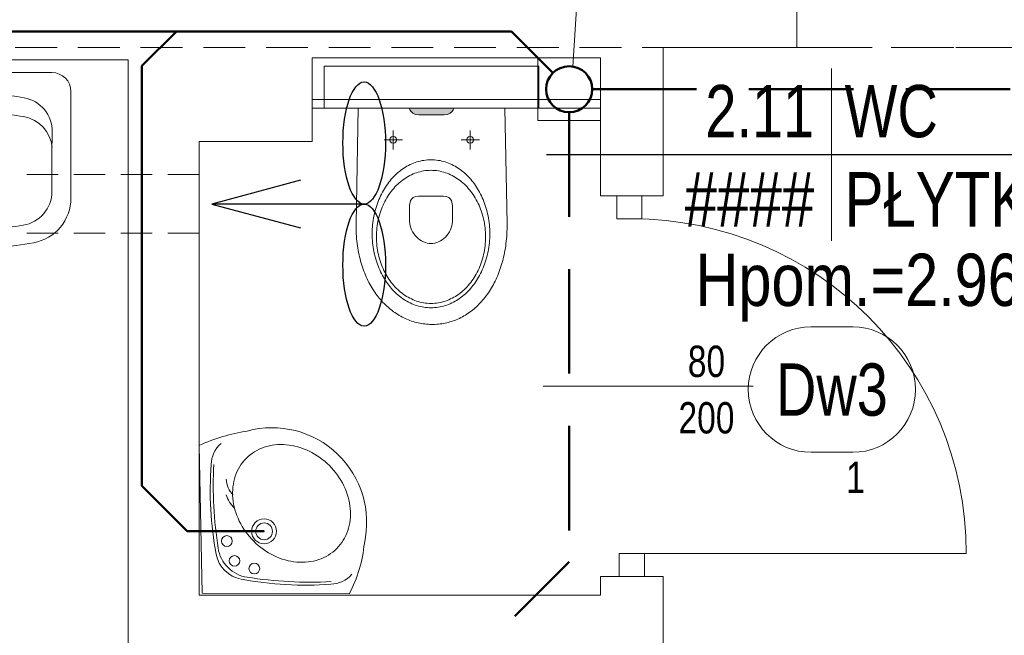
# Model space of a CAD drawing. Header units: millimetres. Extents: x -96593 to 66336, y -23969 to 7139.
# Tile 201 of 256: x -74652 to -74417, y -10397 to -10250. Entities that reach past the tile are written whole.
import ezdxf
from ezdxf.enums import TextEntityAlignment as Align

# ---------------------------------------------------------------- set-up
doc = ezdxf.new("R2010")
doc.units = ezdxf.units.MM
doc.linetypes.add('DASHED', pattern=[0.75, 0.5, -0.25])
for name, color, linetype, lineweight in [('BA_drz', 7, 'Continuous', 18), ('BA_KS_ist.', 34, 'Continuous', 50), ('BA_met', 7, 'Continuous', 18), ('BA_sym', 7, 'Continuous', 18), ('BA_txc', 1, 'Continuous', 18), ('BA_txs', 2, 'Continuous', 18), ('MM_KS_OPISY', 7, 'Continuous', 9), ('mm_went_opis', 7, 'Continuous', 15), ('PG_PODCIĄGI', 1, 'DASHED', 18), ('PG_WIDOKOWE_CIENKIE', 1, 'Continuous', 18), ('PG_WYPOSAŻENIE', 1, 'Continuous', 18), ('PG_ŚCIANY_DZIAŁOWE', 3, 'Continuous', 18)]:
    doc.layers.add(name, color=color, linetype=linetype, lineweight=lineweight)
doc.layers.add('BA_pom', color=6, linetype='Continuous', lineweight=18, plot=False)
doc.styles.add('BIKTS', font='bikromsw.shx', dxfattribs={"width": 0.85})
doc.styles.add('ROMANS', font='bikromsw.shx', dxfattribs={"width": 0.8})

# ---------------------------------------------------------------- blocks, each defined once
blk = doc.blocks.new('dr1h901')
at = {"color": 0}
blk.add_line((-0.5, 0), (-0.5, 1), dxfattribs=at)
blk.add_line((0, 0.3622), (0, -0.2655))
blk.add_arc((-0.5, 0), 1, 0, 90, dxfattribs=at)
blk = doc.blocks.new('bikmet')
blk.add_line((0, 1.65), (0, -1.65))
at = {"style": 'ROMANS', "width": 0.8}
blk.add_attdef('NRPOM', text='', height=1, dxfattribs=at).set_placement((-0.333, 0.333), align=Align.RIGHT)
blk.add_attdef('NWAPOM', (0.25, 0.333), '', height=1, dxfattribs=at)
blk.add_attdef('PODLOGA', text='', height=1.042, dxfattribs=at).set_placement((0.25, -0.333), align=Align.TOP_LEFT)
blk = doc.blocks.new('jamb')
blk.add_lwpolyline([(-0.5, -0.5), (-0.5, 0.5), (0.5, 0.5), (0.5, -0.5)], close=True)
blk = doc.blocks.new('symdrz')
blk.add_lwpolyline([(-10, -30, -1), (-10, 30), (10, 30, -1), (10, -30)], format="xyb", close=True)
at = {"style": 'BIKTS', "width": 0.8}
blk.add_attdef('SZERDRZ', text='', height=25, dxfattribs=at).set_placement((77.15, 8.8), align=Align.CENTER)
blk.add_attdef('SYMDRZ', text='', height=25, dxfattribs=at).set_placement((0, 0), align=Align.MIDDLE)
blk.add_attdef('WYSDRZ', text='', height=25, dxfattribs=at).set_placement((77.15, -9.49), align=Align.TOP_CENTER)
blk = doc.blocks.new('A$Cf7835451')
at = {"layer": 'PG_WIDOKOWE_CIENKIE', "lineweight": 18}
for p, q in [((29.97, 50.9), (4.55, 50.9)), ((0, 4.55), (0, 46.36)), ((13.56, 46.28), (18.9, 46.36)), ((17.27, 46.25), (17.27, 46.33)), ((18.09, 46.3), (28.43, 46.46)), ((19.09, 46.31), (19.09, 46.36)), ((24.43, 46.36), (21.8, 46.36)), ((21.8, 46.36), (21.8, 46.36)), ((21.82, 46.36), (21.82, 46.36)), ((22.54, 46.36), (22.54, 46.41)), ((23.62, 46.36), (23.62, 46.38)), ((14.2, 4.47), (19.54, 4.55)), ((17.27, 4.51), (17.27, 4.6)), ((28.43, 4.55), (19.09, 4.55)), ((29.97, 0), (4.55, 0))]:
    blk.add_line(p, q, dxfattribs=at)
for centre, radius in [((14.54, 25.45), 3.18), ((2.27, 25.45), 1.36), ((14.54, 25.45), 2.27)]:
    blk.add_circle(centre, radius, dxfattribs=at)
for centre, radius, start, end in [((4.55, 46.36), 4.55, 90, 180), ((29.97, 40), 10.91, 10.2403, 90), ((13.68, 38.1), 8.18, 90.8747, 171.7206), ((18.21, 38.12), 8.18, 90.8747, 171.7206), ((28.43, 38.18), 8.18, 9.1541, 90), ((-50.54, 25.45), 92.72, 349.7597, 10.2403), ((92.84, 26.58), 88.17, 171.7206, 190.0289), ((97.37, 26.6), 88.17, 171.7206, 190.0289), ((-50.54, 25.45), 88.17, 350.8459, 9.1541), ((14.07, 12.65), 8.18, 190.0289, 270.8747), ((18.6, 12.67), 8.18, 190.0289, 264.7924), ((28.43, 12.73), 8.18, 270, 350.8459), ((29.97, 10.91), 10.91, 270, 349.7597), ((4.55, 4.55), 4.55, 180, 270)]:
    blk.add_arc(centre, radius, start, end, dxfattribs=at)
blk = doc.blocks.new('A$Cd28b784c')
at = {"lineweight": 18, "transparency": 33554559}
h = blk.add_hatch(color=256, dxfattribs=at)
h.dxf.hatch_style = 1
h.paths.add_polyline_path([(18.54, 22.22), (18.43, 23), (18.14, 23.62), (17.75, 24.08), (17.31, 24.36), (16.9, 24.47), (16.9, 13.87), (17.31, 13.97), (17.75, 14.26), (18.14, 14.72), (18.43, 15.34), (18.54, 16.11)])
at = {"lineweight": 18}
for p, q in [((16.9, 44.83), (6.9, 44.83)), ((6.9, -6.49), (6.9, 44.83)), ((16.9, -6.49), (16.9, 44.83)), ((16.9, -6.49), (6.9, -6.49))]:
    blk.add_line(p, q, dxfattribs=at)
at = {"lineweight": 13}
for p, q in [((44.61, 37.25), (16.9, 36.7)), ((45.21, 37.25), (44.61, 37.25)), ((45.82, 37.23), (45.21, 37.25)), ((46.41, 37.21), (45.82, 37.23)), ((47, 37.18), (46.41, 37.21)), ((47.58, 37.15), (47, 37.18)), ((48.16, 37.1), (47.58, 37.15)), ((48.73, 37.04), (48.16, 37.1)), ((49.3, 36.97), (48.73, 37.04)), ((49.85, 36.9), (49.3, 36.97)), ((50.4, 36.82), (49.85, 36.9)), ((50.95, 36.72), (50.4, 36.82)), ((51.49, 36.62), (50.95, 36.72)), ((52.02, 36.51), (51.49, 36.62)), ((52.54, 36.4), (52.02, 36.51)), ((53.06, 36.27), (52.54, 36.4)), ((53.57, 36.14), (53.06, 36.27)), ((54.07, 36), (53.57, 36.14)), ((54.57, 35.85), (54.07, 36)), ((55.05, 35.69), (54.57, 35.85)), ((55.53, 35.53), (55.05, 35.69)), ((56.01, 35.36), (55.53, 35.53)), ((56.47, 35.18), (56.01, 35.36)), ((44.26, 32.94), (44.79, 33)), ((44.79, 33), (45.32, 33.04)), ((45.32, 33.04), (45.87, 33.08)), ((45.87, 33.08), (46.41, 33.1)), ((46.41, 33.1), (46.96, 33.1)), ((46.96, 33.1), (47.51, 33.1)), ((47.51, 33.1), (48.06, 33.08)), ((48.06, 33.08), (48.6, 33.04)), ((48.6, 33.04), (49.13, 33)), ((49.13, 33), (49.67, 32.94)), ((56.93, 34.99), (56.47, 35.18)), ((57.38, 34.8), (56.93, 34.99)), ((57.83, 34.6), (57.38, 34.8)), ((58.26, 34.39), (57.83, 34.6)), ((58.69, 34.17), (58.26, 34.39)), ((59.11, 33.95), (58.69, 34.17)), ((59.52, 33.72), (59.11, 33.95)), ((59.92, 33.49), (59.52, 33.72)), ((60.32, 33.25), (59.92, 33.49)), ((60.71, 33), (60.32, 33.25)), ((61.09, 32.75), (60.71, 33)), ((36.6, 30.43), (37.03, 30.67)), ((37.03, 30.67), (37.46, 30.89)), ((37.46, 30.89), (37.89, 31.11)), ((37.89, 31.11), (38.34, 31.31)), ((38.34, 31.31), (38.79, 31.51)), ((38.79, 31.51), (39.26, 31.7)), ((39.26, 31.7), (39.73, 31.87)), ((39.73, 31.87), (40.2, 32.03)), ((40.12, 30.52), (40.58, 30.71)), ((40.2, 32.03), (40.69, 32.19)), ((40.58, 30.71), (41.04, 30.9)), ((40.69, 32.19), (41.18, 32.33)), ((41.04, 30.9), (41.51, 31.07)), ((41.18, 32.33), (41.68, 32.46)), ((41.51, 31.07), (41.99, 31.23)), ((41.68, 32.46), (42.18, 32.58)), ((41.99, 31.23), (42.48, 31.37)), ((42.18, 32.58), (42.69, 32.69)), ((42.48, 31.37), (42.97, 31.51)), ((42.69, 32.69), (43.21, 32.78)), ((42.97, 31.51), (43.48, 31.63)), ((43.21, 32.78), (43.73, 32.87)), ((43.48, 31.63), (43.98, 31.74)), ((43.73, 32.87), (44.26, 32.94)), ((43.98, 31.74), (44.5, 31.83)), ((44.5, 31.83), (45.02, 31.91)), ((45.02, 31.91), (45.54, 31.98)), ((45.54, 31.98), (46.07, 32.03)), ((46.07, 32.03), (46.61, 32.07)), ((46.61, 32.07), (47.15, 32.09)), ((47.15, 32.09), (47.7, 32.1)), ((47.7, 32.1), (47.7, 32.09)), ((47.7, 32.1), (48.24, 32.09)), ((48.24, 32.09), (48.79, 32.07)), ((48.79, 32.07), (49.32, 32.03)), ((49.32, 32.03), (49.85, 31.98)), ((49.67, 32.94), (50.19, 32.87)), ((49.85, 31.98), (50.38, 31.91)), ((50.19, 32.87), (50.71, 32.78)), ((50.38, 31.91), (50.9, 31.83)), ((50.71, 32.78), (51.23, 32.69)), ((50.9, 31.83), (51.41, 31.74)), ((51.23, 32.69), (51.74, 32.58)), ((51.41, 31.74), (51.92, 31.63)), ((51.74, 32.58), (52.24, 32.46)), ((51.92, 31.63), (52.42, 31.51)), ((52.24, 32.46), (52.74, 32.33)), ((52.42, 31.51), (52.92, 31.37)), ((52.74, 32.33), (53.23, 32.19)), ((52.92, 31.37), (53.4, 31.23)), ((53.23, 32.19), (53.72, 32.03)), ((53.4, 31.23), (53.88, 31.07)), ((53.72, 32.03), (54.19, 31.87)), ((53.88, 31.07), (54.36, 30.9)), ((54.19, 31.87), (54.66, 31.7)), ((54.36, 30.9), (54.82, 30.71)), ((54.66, 31.7), (55.13, 31.51)), ((54.82, 30.71), (55.27, 30.52)), ((55.13, 31.51), (55.58, 31.31)), ((55.58, 31.31), (56.03, 31.11)), ((56.03, 31.11), (56.47, 30.89)), ((56.47, 30.89), (56.9, 30.67)), ((56.9, 30.67), (57.32, 30.43)), ((61.46, 32.49), (61.09, 32.75)), ((61.82, 32.22), (61.46, 32.49)), ((62.17, 31.95), (61.82, 32.22)), ((62.52, 31.68), (62.17, 31.95)), ((62.85, 31.39), (62.52, 31.68)), ((63.18, 31.11), (62.85, 31.39)), ((63.5, 30.81), (63.18, 31.11)), ((63.81, 30.51), (63.5, 30.81)), ((26.77, 28.42), (22.26, 28.42)), ((23.81, 28.83), (23.69, 28.42)), ((23.69, 28.42), (23.81, 28.01)), ((24.1, 29.13), (23.81, 28.83)), ((24.51, 29.24), (24.1, 29.13)), ((24.51, 30.6), (24.51, 26.24)), ((24.93, 29.13), (24.51, 29.24)), ((25.22, 28.83), (24.93, 29.13)), ((25.33, 28.42), (25.22, 28.83)), ((25.22, 28.01), (25.33, 28.42)), ((33.58, 28.23), (33.93, 28.53)), ((33.93, 28.53), (34.28, 28.83)), ((34.28, 28.83), (34.64, 29.12)), ((34.64, 29.12), (35.01, 29.4)), ((35.01, 29.4), (35.4, 29.67)), ((35.4, 29.67), (35.79, 29.93)), ((35.79, 29.93), (36.19, 30.19)), ((36.1, 27.96), (36.45, 28.27)), ((36.19, 30.19), (36.6, 30.43)), ((36.45, 28.27), (36.82, 28.56)), ((36.82, 28.56), (37.2, 28.84)), ((37.2, 28.84), (37.58, 29.11)), ((37.58, 29.11), (37.98, 29.37)), ((37.98, 29.37), (38.39, 29.62)), ((38.39, 29.62), (38.81, 29.86)), ((38.81, 29.86), (39.24, 30.09)), ((39.24, 30.09), (39.68, 30.31)), ((39.68, 30.31), (40.12, 30.52)), ((55.27, 30.52), (55.72, 30.31)), ((55.72, 30.31), (56.16, 30.09)), ((56.16, 30.09), (56.59, 29.86)), ((56.59, 29.86), (57, 29.62)), ((57, 29.62), (57.41, 29.37)), ((57.32, 30.43), (57.73, 30.19)), ((57.41, 29.37), (57.81, 29.11)), ((57.73, 30.19), (58.13, 29.93)), ((57.81, 29.11), (58.2, 28.84)), ((58.13, 29.93), (58.52, 29.67)), ((58.2, 28.84), (58.58, 28.56)), ((58.52, 29.67), (58.91, 29.4)), ((58.58, 28.56), (58.94, 28.27)), ((58.91, 29.4), (59.28, 29.12)), ((58.94, 28.27), (59.3, 27.96)), ((59.28, 29.12), (59.64, 28.83)), ((59.64, 28.83), (59.99, 28.53)), ((59.99, 28.53), (60.34, 28.23)), ((64.11, 30.21), (63.81, 30.51)), ((64.4, 29.9), (64.11, 30.21)), ((64.69, 29.58), (64.4, 29.9)), ((64.96, 29.26), (64.69, 29.58)), ((65.23, 28.94), (64.96, 29.26)), ((65.48, 28.61), (65.23, 28.94)), ((65.73, 28.28), (65.48, 28.61)), ((65.96, 27.94), (65.73, 28.28)), ((23.81, 28.01), (24.1, 27.71)), ((24.1, 27.71), (24.51, 27.6)), ((24.51, 27.6), (24.93, 27.71)), ((24.93, 27.71), (25.22, 28.01)), ((31.52, 25.89), (31.78, 26.25)), ((31.78, 26.25), (32.05, 26.59)), ((32.05, 26.59), (32.33, 26.93)), ((32.33, 26.93), (32.63, 27.27)), ((32.63, 27.27), (32.93, 27.6)), ((32.93, 27.6), (33.25, 27.92)), ((33.25, 27.92), (33.58, 28.23)), ((33.96, 25.62), (34.23, 25.98)), ((34.23, 25.98), (34.51, 26.33)), ((34.51, 26.33), (34.8, 26.67)), ((34.8, 26.67), (35.11, 27.01)), ((35.11, 27.01), (35.42, 27.34)), ((35.42, 27.34), (35.76, 27.66)), ((35.76, 27.66), (36.1, 27.96)), ((59.3, 27.96), (59.64, 27.66)), ((59.64, 27.66), (59.97, 27.34)), ((59.97, 27.34), (60.29, 27.01)), ((60.29, 27.01), (60.6, 26.67)), ((60.34, 28.23), (60.67, 27.92)), ((60.6, 26.67), (60.89, 26.33)), ((60.67, 27.92), (60.99, 27.6)), ((60.89, 26.33), (61.17, 25.98)), ((60.99, 27.6), (61.29, 27.27)), ((61.17, 25.98), (61.44, 25.62)), ((61.29, 27.27), (61.59, 26.93)), ((61.59, 26.93), (61.87, 26.59)), ((61.87, 26.59), (62.15, 26.25)), ((62.15, 26.25), (62.4, 25.89)), ((66.19, 27.6), (65.96, 27.94)), ((66.41, 27.25), (66.19, 27.6)), ((66.62, 26.9), (66.41, 27.25)), ((66.82, 26.54), (66.62, 26.9)), ((67, 26.19), (66.82, 26.54)), ((67.18, 25.82), (67, 26.19)), ((17.31, 24.36), (16.9, 24.47)), ((17.75, 24.08), (17.31, 24.36)), ((18.14, 23.62), (17.75, 24.08)), ((18.43, 23), (18.14, 23.62)), ((30.07, 23.24), (30.24, 23.63)), ((30.24, 23.63), (30.42, 24.02)), ((30.42, 24.02), (30.61, 24.41)), ((30.61, 24.41), (30.82, 24.79)), ((30.82, 24.79), (31.04, 25.16)), ((31.04, 25.16), (31.27, 25.53)), ((31.27, 25.53), (31.52, 25.89)), ((32.66, 23.32), (32.84, 23.72)), ((32.84, 23.72), (33.04, 24.11)), ((33.04, 24.11), (33.25, 24.5)), ((33.25, 24.5), (33.47, 24.88)), ((33.47, 24.88), (33.71, 25.25)), ((33.71, 25.25), (33.96, 25.62)), ((38.28, 23.27), (38.61, 23.65)), ((38.61, 23.65), (39, 23.9)), ((39, 23.9), (39.42, 24.05)), ((39.42, 24.05), (39.83, 24.12)), ((39.83, 24.12), (40.19, 24.14)), ((40.19, 24.14), (44.04, 24.15)), ((44.04, 24.15), (44.56, 24.12)), ((44.56, 24.12), (45.07, 24.03)), ((45.07, 24.03), (45.57, 23.88)), ((45.57, 23.88), (46.05, 23.68)), ((46.05, 23.68), (46.51, 23.44)), ((61.44, 25.62), (61.69, 25.25)), ((61.69, 25.25), (61.93, 24.88)), ((61.93, 24.88), (62.15, 24.5)), ((62.15, 24.5), (62.36, 24.11)), ((62.36, 24.11), (62.55, 23.72)), ((62.4, 25.89), (62.65, 25.53)), ((62.55, 23.72), (62.73, 23.32)), ((62.65, 25.53), (62.88, 25.16)), ((62.88, 25.16), (63.1, 24.79)), ((63.1, 24.79), (63.31, 24.41)), ((63.31, 24.41), (63.5, 24.02)), ((63.5, 24.02), (63.68, 23.63)), ((63.68, 23.63), (63.85, 23.24)), ((67.35, 25.46), (67.18, 25.82)), ((67.51, 25.09), (67.35, 25.46)), ((67.66, 24.71), (67.51, 25.09)), ((67.8, 24.34), (67.66, 24.71)), ((67.93, 23.96), (67.8, 24.34)), ((68.04, 23.57), (67.93, 23.96)), ((68.15, 23.19), (68.04, 23.57)), ((18.54, 22.22), (18.43, 23)), ((18.54, 16.11), (18.54, 22.22)), ((29.47, 21.19), (29.56, 21.61)), ((29.56, 21.61), (29.67, 22.02)), ((29.67, 22.02), (29.79, 22.43)), ((29.79, 22.43), (29.92, 22.84)), ((29.92, 22.84), (30.07, 23.24)), ((31.93, 20.81), (32.01, 21.24)), ((32.01, 21.24), (32.11, 21.66)), ((32.11, 21.66), (32.22, 22.09)), ((32.22, 22.09), (32.35, 22.5)), ((32.35, 22.5), (32.5, 22.91)), ((32.5, 22.91), (32.66, 23.32)), ((37.97, 22.03), (38.05, 22.73)), ((37.97, 19.27), (37.97, 22.03)), ((38.05, 22.73), (38.28, 23.27)), ((46.51, 23.44), (46.94, 23.16)), ((46.94, 23.16), (47.35, 22.84)), ((47.35, 22.84), (47.73, 22.48)), ((47.73, 22.48), (48.08, 22.1)), ((48.08, 22.1), (48.38, 21.7)), ((48.38, 21.7), (48.65, 21.28)), ((48.65, 21.28), (48.88, 20.84)), ((62.73, 23.32), (62.9, 22.91)), ((62.9, 22.91), (63.04, 22.5)), ((63.04, 22.5), (63.18, 22.09)), ((63.18, 22.09), (63.29, 21.66)), ((63.29, 21.66), (63.39, 21.24)), ((63.39, 21.24), (63.47, 20.81)), ((63.85, 23.24), (64, 22.84)), ((64, 22.84), (64.13, 22.43)), ((64.13, 22.43), (64.25, 22.02)), ((64.25, 22.02), (64.36, 21.61)), ((64.36, 21.61), (64.45, 21.19)), ((68.25, 22.8), (68.15, 23.19)), ((68.33, 22.4), (68.25, 22.8)), ((68.41, 22.01), (68.33, 22.4)), ((68.48, 21.61), (68.41, 22.01)), ((68.53, 21.21), (68.48, 21.61)), ((68.57, 20.81), (68.53, 21.21)), ((29.27, 19.48), (29.3, 19.91)), ((29.27, 19.04), (29.27, 19.48)), ((29.27, 18.6), (29.27, 19.04)), ((29.3, 19.91), (29.34, 20.34)), ((29.34, 20.34), (29.4, 20.77)), ((29.4, 20.77), (29.47, 21.19)), ((31.78, 19.04), (31.79, 19.49)), ((31.79, 18.59), (31.78, 19.04)), ((31.78, 19.04), (31.78, 19.03)), ((31.79, 19.49), (31.82, 19.93)), ((31.82, 19.93), (31.86, 20.37)), ((31.86, 20.37), (31.93, 20.81)), ((37.97, 16.04), (37.97, 19.27)), ((48.88, 20.84), (49.06, 20.4)), ((49.06, 20.4), (49.2, 19.94)), ((49.2, 19.94), (49.28, 19.49)), ((49.28, 19.49), (49.31, 19.04)), ((49.31, 19.04), (49.28, 18.59)), ((63.47, 20.81), (63.53, 20.37)), ((63.53, 20.37), (63.58, 19.93)), ((63.58, 19.93), (63.6, 19.49)), ((63.6, 19.49), (63.61, 19.04)), ((63.61, 19.04), (63.6, 18.59)), ((63.61, 19.04), (63.61, 19.03)), ((64.45, 21.19), (64.52, 20.77)), ((64.52, 20.77), (64.58, 20.34)), ((64.58, 20.34), (64.62, 19.91)), ((64.62, 19.91), (64.65, 19.48)), ((64.65, 19.48), (64.66, 19.04)), ((64.66, 19.04), (64.65, 18.6)), ((64.66, 19.04), (64.66, 19.03)), ((68.61, 20.4), (68.57, 20.81)), ((68.63, 19.99), (68.61, 20.4)), ((68.64, 19.58), (68.63, 19.99)), ((68.63, 18.76), (68.64, 19.17)), ((68.64, 19.17), (68.64, 19.58)), ((29.3, 18.17), (29.27, 18.6)), ((29.34, 17.74), (29.3, 18.17)), ((29.4, 17.31), (29.34, 17.74)), ((29.47, 16.89), (29.4, 17.31)), ((29.56, 16.47), (29.47, 16.89)), ((31.82, 18.15), (31.79, 18.59)), ((31.86, 17.71), (31.82, 18.15)), ((31.93, 17.27), (31.86, 17.71)), ((32.01, 16.84), (31.93, 17.27)), ((32.11, 16.41), (32.01, 16.84)), ((48.65, 16.8), (48.38, 16.38)), ((48.88, 17.24), (48.65, 16.8)), ((49.06, 17.69), (48.88, 17.24)), ((49.2, 18.14), (49.06, 17.69)), ((49.28, 18.59), (49.2, 18.14)), ((63.39, 16.84), (63.29, 16.41)), ((63.47, 17.27), (63.39, 16.84)), ((63.53, 17.71), (63.47, 17.27)), ((63.58, 18.15), (63.53, 17.71)), ((63.6, 18.59), (63.58, 18.15)), ((64.45, 16.89), (64.36, 16.47)), ((64.52, 17.31), (64.45, 16.89)), ((64.58, 17.74), (64.52, 17.31)), ((64.62, 18.17), (64.58, 17.74)), ((64.65, 18.6), (64.62, 18.17)), ((68.34, 16.34), (68.42, 16.73)), ((68.42, 16.73), (68.48, 17.14)), ((68.48, 17.14), (68.53, 17.54)), ((68.53, 17.54), (68.58, 17.94)), ((68.58, 17.94), (68.61, 18.35)), ((68.61, 18.35), (68.63, 18.76)), ((17.75, 14.26), (17.31, 13.97)), ((18.14, 14.72), (17.75, 14.26)), ((18.43, 15.34), (18.14, 14.72)), ((18.54, 16.11), (18.43, 15.34)), ((29.67, 16.06), (29.56, 16.47)), ((29.79, 15.65), (29.67, 16.06)), ((29.92, 15.24), (29.79, 15.65)), ((30.07, 14.84), (29.92, 15.24)), ((30.24, 14.44), (30.07, 14.84)), ((30.42, 14.05), (30.24, 14.44)), ((32.22, 15.99), (32.11, 16.41)), ((32.35, 15.57), (32.22, 15.99)), ((32.5, 15.16), (32.35, 15.57)), ((32.66, 14.76), (32.5, 15.16)), ((32.84, 14.36), (32.66, 14.76)), ((33.04, 13.96), (32.84, 14.36)), ((38.05, 15.34), (37.97, 16.04)), ((37.97, 16.04), (37.97, 16.04)), ((38.28, 14.8), (38.05, 15.34)), ((38.61, 14.42), (38.28, 14.8)), ((39, 14.17), (38.61, 14.42)), ((39.41, 14.02), (39, 14.17)), ((45.55, 14.2), (45.05, 14.05)), ((46.04, 14.39), (45.55, 14.2)), ((46.5, 14.64), (46.04, 14.39)), ((46.93, 14.92), (46.5, 14.64)), ((47.34, 15.24), (46.93, 14.92)), ((47.72, 15.59), (47.34, 15.24)), ((48.07, 15.97), (47.72, 15.59)), ((48.38, 16.38), (48.07, 15.97)), ((62.55, 14.36), (62.36, 13.96)), ((62.73, 14.76), (62.55, 14.36)), ((62.9, 15.16), (62.73, 14.76)), ((63.04, 15.57), (62.9, 15.16)), ((63.18, 15.99), (63.04, 15.57)), ((63.29, 16.41), (63.18, 15.99)), ((63.68, 14.44), (63.5, 14.05)), ((63.85, 14.84), (63.68, 14.44)), ((64, 15.24), (63.85, 14.84)), ((64.13, 15.65), (64, 15.24)), ((64.25, 16.06), (64.13, 15.65)), ((64.36, 16.47), (64.25, 16.06)), ((67.69, 14.01), (67.82, 14.39)), ((67.82, 14.39), (67.95, 14.77)), ((67.95, 14.77), (68.06, 15.16)), ((68.06, 15.16), (68.17, 15.55)), ((68.17, 15.55), (68.26, 15.94)), ((68.26, 15.94), (68.34, 16.34)), ((17.31, 13.97), (16.9, 13.87)), ((24.51, 12.19), (24.51, 7.83)), ((30.61, 13.67), (30.42, 14.05)), ((30.82, 13.29), (30.61, 13.67)), ((31.04, 12.92), (30.82, 13.29)), ((31.27, 12.55), (31.04, 12.92)), ((31.52, 12.19), (31.27, 12.55)), ((31.78, 11.83), (31.52, 12.19)), ((32.05, 11.48), (31.78, 11.83)), ((33.25, 13.58), (33.04, 13.96)), ((33.47, 13.2), (33.25, 13.58)), ((33.71, 12.82), (33.47, 13.2)), ((33.96, 12.46), (33.71, 12.82)), ((34.23, 12.1), (33.96, 12.46)), ((34.51, 11.75), (34.23, 12.1)), ((39.82, 13.95), (39.41, 14.02)), ((40.17, 13.93), (39.82, 13.95)), ((44.01, 13.93), (40.17, 13.93)), ((44.54, 13.96), (44.01, 13.93)), ((45.05, 14.05), (44.54, 13.96)), ((61.17, 12.1), (60.89, 11.75)), ((61.44, 12.46), (61.17, 12.1)), ((61.69, 12.82), (61.44, 12.46)), ((61.93, 13.2), (61.69, 12.82)), ((62.15, 11.83), (61.87, 11.48)), ((62.15, 13.58), (61.93, 13.2)), ((62.36, 13.96), (62.15, 13.58)), ((62.4, 12.19), (62.15, 11.83)), ((62.65, 12.55), (62.4, 12.19)), ((62.88, 12.92), (62.65, 12.55)), ((63.1, 13.29), (62.88, 12.92)), ((63.31, 13.67), (63.1, 13.29)), ((63.5, 14.05), (63.31, 13.67)), ((66.48, 11.44), (66.68, 11.8)), ((66.68, 11.8), (66.88, 12.16)), ((66.88, 12.16), (67.06, 12.52)), ((67.06, 12.52), (67.23, 12.89)), ((67.23, 12.89), (67.39, 13.26)), ((67.39, 13.26), (67.55, 13.63)), ((67.55, 13.63), (67.69, 14.01)), ((26.77, 10.01), (22.26, 10.01)), ((23.81, 10.42), (23.69, 10.01)), ((23.69, 10.01), (23.81, 9.6)), ((24.1, 10.72), (23.81, 10.42)), ((23.81, 9.6), (24.1, 9.3)), ((24.51, 10.83), (24.1, 10.72)), ((24.93, 10.72), (24.51, 10.83)), ((25.22, 10.42), (24.93, 10.72)), ((24.93, 9.3), (25.22, 9.6)), ((25.33, 10.01), (25.22, 10.42)), ((25.22, 9.6), (25.33, 10.01)), ((32.33, 11.14), (32.05, 11.48)), ((32.63, 10.81), (32.33, 11.14)), ((32.93, 10.48), (32.63, 10.81)), ((33.25, 10.16), (32.93, 10.48)), ((33.58, 9.85), (33.25, 10.16)), ((33.93, 9.54), (33.58, 9.85)), ((34.28, 9.25), (33.93, 9.54)), ((34.8, 11.4), (34.51, 11.75)), ((35.11, 11.07), (34.8, 11.4)), ((35.42, 10.74), (35.11, 11.07)), ((35.76, 10.42), (35.42, 10.74)), ((36.1, 10.11), (35.76, 10.42)), ((36.45, 9.81), (36.1, 10.11)), ((36.82, 9.52), (36.45, 9.81)), ((37.2, 9.24), (36.82, 9.52)), ((58.58, 9.52), (58.2, 9.24)), ((58.94, 9.81), (58.58, 9.52)), ((59.3, 10.11), (58.94, 9.81)), ((59.64, 10.42), (59.3, 10.11)), ((59.97, 10.74), (59.64, 10.42)), ((59.99, 9.54), (59.64, 9.25)), ((60.29, 11.07), (59.97, 10.74)), ((60.34, 9.85), (59.99, 9.54)), ((60.6, 11.4), (60.29, 11.07)), ((60.67, 10.16), (60.34, 9.85)), ((60.89, 11.75), (60.6, 11.4)), ((60.99, 10.48), (60.67, 10.16)), ((61.29, 10.81), (60.99, 10.48)), ((61.59, 11.14), (61.29, 10.81)), ((61.87, 11.48), (61.59, 11.14)), ((65.08, 9.4), (65.34, 9.73)), ((65.34, 9.73), (65.59, 10.07)), ((65.59, 10.07), (65.82, 10.4)), ((65.82, 10.4), (66.05, 10.75)), ((66.05, 10.75), (66.27, 11.09)), ((66.27, 11.09), (66.48, 11.44)), ((24.1, 9.3), (24.51, 9.19)), ((24.51, 9.19), (24.93, 9.3)), ((34.64, 8.96), (34.28, 9.25)), ((35.01, 8.68), (34.64, 8.96)), ((35.4, 8.41), (35.01, 8.68)), ((35.79, 8.14), (35.4, 8.41)), ((36.19, 7.89), (35.79, 8.14)), ((36.6, 7.65), (36.19, 7.89)), ((37.03, 7.41), (36.6, 7.65)), ((37.46, 7.19), (37.03, 7.41)), ((37.58, 8.97), (37.2, 9.24)), ((37.89, 6.97), (37.46, 7.19)), ((37.98, 8.71), (37.58, 8.97)), ((38.39, 8.46), (37.98, 8.71)), ((38.81, 8.21), (38.39, 8.46)), ((39.24, 7.99), (38.81, 8.21)), ((39.68, 7.77), (39.24, 7.99)), ((40.12, 7.56), (39.68, 7.77)), ((40.58, 7.36), (40.12, 7.56)), ((41.04, 7.18), (40.58, 7.36)), ((41.51, 7.01), (41.04, 7.18)), ((54.36, 7.18), (53.88, 7.01)), ((54.82, 7.36), (54.36, 7.18)), ((55.27, 7.56), (54.82, 7.36)), ((55.72, 7.77), (55.27, 7.56)), ((56.16, 7.99), (55.72, 7.77)), ((56.47, 7.19), (56.03, 6.97)), ((56.59, 8.21), (56.16, 7.99)), ((56.9, 7.41), (56.47, 7.19)), ((57, 8.46), (56.59, 8.21)), ((57.32, 7.65), (56.9, 7.41)), ((57.41, 8.71), (57, 8.46)), ((57.73, 7.89), (57.32, 7.65)), ((57.81, 8.97), (57.41, 8.71)), ((58.13, 8.14), (57.73, 7.89)), ((58.2, 9.24), (57.81, 8.97)), ((58.52, 8.41), (58.13, 8.14)), ((58.91, 8.68), (58.52, 8.41)), ((59.28, 8.96), (58.91, 8.68)), ((59.64, 9.25), (59.28, 8.96)), ((62.71, 6.95), (63.04, 7.24)), ((63.04, 7.24), (63.36, 7.53)), ((63.36, 7.53), (63.67, 7.83)), ((63.67, 7.83), (63.97, 8.14)), ((63.97, 8.14), (64.26, 8.45)), ((64.26, 8.45), (64.54, 8.76)), ((64.54, 8.76), (64.82, 9.08)), ((64.82, 9.08), (65.08, 9.4)), ((38.34, 6.76), (37.89, 6.97)), ((38.79, 6.57), (38.34, 6.76)), ((39.26, 6.38), (38.79, 6.57)), ((39.73, 6.21), (39.26, 6.38)), ((40.2, 6.04), (39.73, 6.21)), ((40.69, 5.89), (40.2, 6.04)), ((41.18, 5.75), (40.69, 5.89)), ((41.68, 5.62), (41.18, 5.75)), ((41.99, 6.85), (41.51, 7.01)), ((42.18, 5.5), (41.68, 5.62)), ((42.48, 6.7), (41.99, 6.85)), ((42.69, 5.39), (42.18, 5.5)), ((42.97, 6.57), (42.48, 6.7)), ((43.21, 5.29), (42.69, 5.39)), ((43.48, 6.45), (42.97, 6.57)), ((43.73, 5.21), (43.21, 5.29)), ((43.98, 6.34), (43.48, 6.45)), ((44.26, 5.14), (43.73, 5.21)), ((44.5, 6.25), (43.98, 6.34)), ((44.79, 5.08), (44.26, 5.14)), ((45.02, 6.17), (44.5, 6.25)), ((45.32, 5.03), (44.79, 5.08)), ((45.54, 6.1), (45.02, 6.17)), ((45.87, 5), (45.32, 5.03)), ((46.07, 6.05), (45.54, 6.1)), ((46.41, 4.98), (45.87, 5)), ((46.61, 6.01), (46.07, 6.05)), ((46.96, 4.98), (46.41, 4.98)), ((47.15, 5.99), (46.61, 6.01)), ((47.51, 4.98), (46.96, 4.98)), ((46.96, 4.98), (46.96, 4.97)), ((47.7, 5.98), (47.15, 5.99)), ((48.06, 5), (47.51, 4.98)), ((48.24, 5.99), (47.7, 5.98)), ((47.7, 5.98), (47.7, 5.97)), ((48.6, 5.03), (48.06, 5)), ((48.79, 6.01), (48.24, 5.99)), ((49.13, 5.08), (48.6, 5.03)), ((49.32, 6.05), (48.79, 6.01)), ((49.67, 5.14), (49.13, 5.08)), ((49.85, 6.1), (49.32, 6.05)), ((50.19, 5.21), (49.67, 5.14)), ((50.38, 6.17), (49.85, 6.1)), ((50.71, 5.29), (50.19, 5.21)), ((50.9, 6.25), (50.38, 6.17)), ((51.23, 5.39), (50.71, 5.29)), ((51.41, 6.34), (50.9, 6.25)), ((51.74, 5.5), (51.23, 5.39)), ((51.92, 6.45), (51.41, 6.34)), ((52.24, 5.62), (51.74, 5.5)), ((52.42, 6.57), (51.92, 6.45)), ((52.74, 5.75), (52.24, 5.62)), ((52.92, 6.7), (52.42, 6.57)), ((53.23, 5.89), (52.74, 5.75)), ((53.4, 6.85), (52.92, 6.7)), ((53.72, 6.04), (53.23, 5.89)), ((53.88, 7.01), (53.4, 6.85)), ((54.19, 6.21), (53.72, 6.04)), ((54.66, 6.38), (54.19, 6.21)), ((55.13, 6.57), (54.66, 6.38)), ((55.58, 6.76), (55.13, 6.57)), ((56.03, 6.97), (55.58, 6.76)), ((59.4, 4.62), (59.8, 4.85)), ((59.8, 4.85), (60.2, 5.09)), ((60.2, 5.09), (60.58, 5.34)), ((60.58, 5.34), (60.96, 5.59)), ((60.96, 5.59), (61.32, 5.85)), ((61.32, 5.85), (61.68, 6.12)), ((61.68, 6.12), (62.04, 6.39)), ((62.04, 6.39), (62.38, 6.67)), ((62.38, 6.67), (62.71, 6.95)), ((54, 2.35), (54.49, 2.49)), ((54.49, 2.49), (54.97, 2.65)), ((54.97, 2.65), (55.45, 2.81)), ((55.45, 2.81), (55.92, 2.99)), ((55.92, 2.99), (56.38, 3.17)), ((56.38, 3.17), (56.84, 3.35)), ((56.84, 3.35), (57.28, 3.55)), ((57.28, 3.55), (57.72, 3.75)), ((57.72, 3.75), (58.15, 3.95)), ((58.15, 3.95), (58.58, 4.17)), ((58.58, 4.17), (58.99, 4.39)), ((58.99, 4.39), (59.4, 4.62)), ((16.89, 1.65), (44.61, 1.1)), ((44.61, 1.1), (45.21, 1.1)), ((45.21, 1.1), (45.81, 1.11)), ((45.81, 1.11), (46.4, 1.13)), ((46.4, 1.13), (46.99, 1.16)), ((46.99, 1.16), (47.56, 1.2)), ((47.56, 1.2), (48.14, 1.25)), ((48.14, 1.25), (48.7, 1.3)), ((48.7, 1.3), (49.26, 1.37)), ((49.26, 1.37), (49.82, 1.44)), ((49.82, 1.44), (50.36, 1.53)), ((50.36, 1.53), (50.9, 1.62)), ((50.9, 1.62), (51.44, 1.72)), ((51.44, 1.72), (51.96, 1.83)), ((51.96, 1.83), (52.48, 1.95)), ((52.48, 1.95), (52.99, 2.07)), ((52.99, 2.07), (53.5, 2.2)), ((53.5, 2.2), (54, 2.35))]:
    blk.add_line(p, q, dxfattribs=at)
blk = doc.blocks.new('A$C0BF52A99')
for p, q in [((0, 0), (-0.0168, 0.8399)), ((0.3982, 0.8412), (0.3828, 0.8382)), ((0.4138, 0.8433), (0.3982, 0.8412)), ((0.4297, 0.8447), (0.4138, 0.8433)), ((0.4458, 0.8453), (0.4297, 0.8447)), ((0.462, 0.845), (0.4458, 0.8453)), ((0.4783, 0.844), (0.462, 0.845)), ((0.4947, 0.8421), (0.4783, 0.844)), ((0.5112, 0.8395), (0.4947, 0.8421)), ((0.5276, 0.836), (0.5112, 0.8395)), ((0.2735, 0.7871), (0.2621, 0.7775)), ((0.2855, 0.796), (0.2735, 0.7871)), ((0.2981, 0.8042), (0.2855, 0.796)), ((0.3111, 0.8118), (0.2981, 0.8042)), ((0.3246, 0.8186), (0.3111, 0.8118)), ((0.3386, 0.8246), (0.3246, 0.8186)), ((0.353, 0.8299), (0.3386, 0.8246)), ((0.3677, 0.8345), (0.353, 0.8299)), ((0.3828, 0.8382), (0.3677, 0.8345)), ((0.5439, 0.8318), (0.5276, 0.836)), ((0.5602, 0.8268), (0.5439, 0.8318)), ((0.5764, 0.821), (0.5602, 0.8268)), ((0.5924, 0.8145), (0.5764, 0.821)), ((0.6082, 0.8073), (0.5924, 0.8145)), ((0.6237, 0.7993), (0.6082, 0.8073)), ((0.639, 0.7907), (0.6237, 0.7993)), ((0.654, 0.7813), (0.639, 0.7907)), ((0.2225, 0.7329), (0.2142, 0.7204)), ((0.2314, 0.7449), (0.2225, 0.7329)), ((0.241, 0.7564), (0.2314, 0.7449)), ((0.2512, 0.7672), (0.241, 0.7564)), ((0.2621, 0.7775), (0.2512, 0.7672)), ((0.6686, 0.7714), (0.654, 0.7813)), ((0.6828, 0.7607), (0.6686, 0.7714)), ((0.6966, 0.7495), (0.6828, 0.7607)), ((0.7099, 0.7377), (0.6966, 0.7495)), ((0.7228, 0.7254), (0.7099, 0.7377)), ((0.1938, 0.6799), (0.1885, 0.6655)), ((0.1999, 0.6938), (0.1938, 0.6799)), ((0.2067, 0.7073), (0.1999, 0.6938)), ((0.2142, 0.7204), (0.2067, 0.7073)), ((0.7351, 0.7125), (0.7228, 0.7254)), ((0.7469, 0.6992), (0.7351, 0.7125)), ((0.7581, 0.6854), (0.7469, 0.6992)), ((0.7687, 0.6712), (0.7581, 0.6854)), ((0.1773, 0.6203), (0.1751, 0.6046)), ((0.1803, 0.6357), (0.1773, 0.6203)), ((0.184, 0.6507), (0.1803, 0.6357)), ((0.1885, 0.6655), (0.184, 0.6507)), ((0.7787, 0.6566), (0.7687, 0.6712)), ((0.788, 0.6416), (0.7787, 0.6566)), ((0.7967, 0.6264), (0.788, 0.6416)), ((0.8046, 0.6108), (0.7967, 0.6264)), ((0.1738, 0.5887), (0.1732, 0.5727)), ((0.1732, 0.5727), (0.1734, 0.5565)), ((0.1751, 0.6046), (0.1738, 0.5887)), ((0.8119, 0.595), (0.8046, 0.6108)), ((0.8184, 0.579), (0.8119, 0.595)), ((0.8242, 0.5629), (0.8184, 0.579)), ((0.8292, 0.5466), (0.8242, 0.5629)), ((0.1734, 0.5565), (0.1745, 0.5401)), ((0.1745, 0.5401), (0.1763, 0.5237)), ((0.1763, 0.5237), (0.179, 0.5073)), ((0.179, 0.5073), (0.1824, 0.4909)), ((0.8334, 0.5302), (0.8292, 0.5466)), ((0.8368, 0.5138), (0.8334, 0.5302)), ((0.8395, 0.4974), (0.8368, 0.5138)), ((0.1824, 0.4909), (0.1867, 0.4745)), ((0.1867, 0.4745), (0.1917, 0.4582)), ((0.1917, 0.4582), (0.1974, 0.4421)), ((0.8413, 0.481), (0.8395, 0.4974)), ((0.8424, 0.4646), (0.8413, 0.481)), ((0.8421, 0.4324), (0.8426, 0.4484)), ((0.8426, 0.4484), (0.8424, 0.4646)), ((0.1974, 0.4421), (0.2039, 0.4261)), ((0.2039, 0.4261), (0.2112, 0.4103)), ((0.2112, 0.4103), (0.2191, 0.3947)), ((0.2191, 0.3947), (0.2278, 0.3795)), ((0.8356, 0.3855), (0.8385, 0.4008)), ((0.8385, 0.4008), (0.8407, 0.4165)), ((0.8407, 0.4165), (0.8421, 0.4324)), ((0.2278, 0.3795), (0.2371, 0.3645)), ((0.2371, 0.3645), (0.2471, 0.3499)), ((0.2471, 0.3499), (0.2577, 0.3357)), ((0.2577, 0.3357), (0.2689, 0.3219)), ((0.8159, 0.3273), (0.822, 0.3412)), ((0.822, 0.3412), (0.8273, 0.3556)), ((0.8273, 0.3556), (0.8318, 0.3704)), ((0.8318, 0.3704), (0.8356, 0.3855)), ((0.2689, 0.3219), (0.2807, 0.3086)), ((0.2807, 0.3086), (0.2931, 0.2957)), ((0.2931, 0.2957), (0.3059, 0.2834)), ((0.3059, 0.2834), (0.3193, 0.2716)), ((0.7844, 0.2762), (0.7934, 0.2882)), ((0.7934, 0.2882), (0.8016, 0.3007)), ((0.8016, 0.3007), (0.8091, 0.3138)), ((0.8091, 0.3138), (0.8159, 0.3273)), ((0.3193, 0.2716), (0.3331, 0.2604)), ((0.3331, 0.2604), (0.3473, 0.2498)), ((0.3473, 0.2498), (0.3619, 0.2398)), ((0.3619, 0.2398), (0.3768, 0.2304)), ((0.3768, 0.2304), (0.3921, 0.2218)), ((0.7178, 0.2169), (0.7303, 0.2251)), ((0.7303, 0.2251), (0.7423, 0.234)), ((0.7423, 0.234), (0.7538, 0.2436)), ((0.7538, 0.2436), (0.7646, 0.2539)), ((0.7646, 0.2539), (0.7748, 0.2647)), ((0.7748, 0.2647), (0.7844, 0.2762)), ((0.3921, 0.2218), (0.4077, 0.2138)), ((0.4077, 0.2138), (0.4234, 0.2066)), ((0.4234, 0.2066), (0.4394, 0.2001)), ((0.4394, 0.2001), (0.4556, 0.1943)), ((0.4556, 0.1943), (0.4719, 0.1893)), ((0.4719, 0.1893), (0.4883, 0.1851)), ((0.4883, 0.1851), (0.5047, 0.1816)), ((0.5047, 0.1816), (0.5211, 0.179)), ((0.5211, 0.179), (0.5375, 0.1771)), ((0.5375, 0.1771), (0.5538, 0.1761)), ((0.5538, 0.1761), (0.57, 0.1758)), ((0.57, 0.1758), (0.5861, 0.1764)), ((0.5861, 0.1764), (0.602, 0.1778)), ((0.602, 0.1778), (0.6176, 0.1799)), ((0.6176, 0.1799), (0.633, 0.1829)), ((0.633, 0.1829), (0.6481, 0.1866)), ((0.6481, 0.1866), (0.6628, 0.1912)), ((0.6628, 0.1912), (0.6772, 0.1965)), ((0.6772, 0.1965), (0.6912, 0.2025)), ((0.6912, 0.2025), (0.7047, 0.2093)), ((0.7047, 0.2093), (0.7178, 0.2169)), ((0.8364, -0.004), (0, 0))]:
    blk.add_line(p, q)
for centre, radius in [((0.3519, 0.3519), 0.0707), ((0.352, 0.3517), 0.0477), ((0.352, 0.3517), 0.000196), ((0.1405, 0.2966), 0.0306), ((0.1838, 0.1837), 0.03), ((0.2966, 0.1405), 0.0306)]:
    blk.add_circle(centre, radius)
for centre, radius, start, end in [((0.4144, -0.1059), 1.0394, 98.773, 114.5042), ((0.3973, 0.4026), 0.5377, 347.2143, 105.254), ((0.2125, 0.7282), 0.161, 130.605, 178.8113), ((1.9755, 0.5838), 1.9296, 175.6107, 190.7932), ((2.4012, 0.6169), 2.3381, 177.1704, 188.8836), ((0.2667, 0.6521), 0.1302, 181.8157, 226.2147), ((0.2862, 0.601), 0.1552, 195.4039, 228.9081), ((0.1516, 0.3555), 0.7734, 332.3017, 354.6638), ((0.2694, 0.2787), 0.1797, 187.3205, 227.0924), ((0.2541, 0.2541), 0.177, 190.2986, 259.7014), ((0.2787, 0.2694), 0.1797, 222.9076, 262.6795), ((0.5838, 1.9755), 1.9296, 259.2068, 274.3893), ((0.6169, 2.4012), 2.3381, 261.1164, 272.8296), ((0.7282, 0.2125), 0.161, 271.1887, 319.395)]:
    blk.add_arc(centre, radius, start, end)
blk = doc.blocks.new('A$C6458b610')
at = {"layer": 'mm_went_opis', "color": 40, "lineweight": 30, "true_color": 0xf8d731}
for points in [[(34.89, 20.29), (29.19, 41.54), (23.49, 20.29)], [(29.19, 5.09), (29.19, 41.54)]]:
    blk.add_lwpolyline(points, dxfattribs=at)
for centre in [(14.59, 5.09), (43.78, 5.09)]:
    blk.add_ellipse(centre, major_axis=(-14.59, 0), ratio=0.348878, dxfattribs=at)
blk = doc.blocks.new('A$C5DA075D8')
at = {"layer": 'BA_met', "color": 252}
blk.add_lwpolyline([(2116.95, 1947.1), (2274.56, 1947.1)], dxfattribs=at)
at = {"layer": 'mm_went_opis', "color": 252, "linetype": 'DASHED', "lineweight": 15, "ltscale": 15}
for p, q in [((2033.84, 1942.36), (1921.54, 1942.36)), ((2033.84, 1928.36), (1907.54, 1928.36))]:
    blk.add_line(p, q, dxfattribs=at)
at = {"layer": 'PG_PODCIĄGI', "color": 252, "ltscale": 30}
blk.add_line((2176.84, 1972.76), (2280.84, 1972.76), dxfattribs=at)
at = {"layer": 'PG_PODCIĄGI', "color": 252, "ltscale": 20}
blk.add_lwpolyline([(924.84, 1972.76), (2778.84, 1972.76)], dxfattribs=at)
at = {"layer": 'PG_WYPOSAŻENIE', "color": 252, "lineweight": 18}
for points in [[(2060.84, 1960.26), (2129.84, 1960.26)], [(2060.84, 1958.26), (2129.84, 1958.26)]]:
    blk.add_lwpolyline(points, dxfattribs=at)
at = {"layer": 'PG_ŚCIANY_DZIAŁOWE', "color": 252}
blk.add_lwpolyline([(1943.84, 1990.76), (2162.84, 1990.76), (2162.84, 2035.76), (2176.84, 2035.76), (2176.84, 1972.76), (2144.84, 1972.76), (2144.84, 1937.26), (2129.84, 1937.26), (2129.84, 1970.26), (2060.84, 1970.26), (2060.84, 1950.26), (2033.84, 1950.26), (2033.84, 1841.76), (2129.84, 1841.76), (2129.84, 1846.26), (2144.84, 1846.26), (2144.84, 1827.76), (2030.84, 1827.76), (2016.84, 1827.76), (2016.84, 1969.76), (1680.84, 1969.76)], dxfattribs=at)
at = {"color": 252, "rotation": 90}
blk.add_blockref('A$C6458b610', (2078.4, 1906.12), dxfattribs=at)
at = {"layer": 'BA_drz', "color": 252, "rotation": 270}
for name, p, xscale, yscale, zscale in [('jamb', (2136.75, 1934.51), -5.5, 5.999999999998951, 5.5), ('dr1h901', (2137.34, 1891.76), -80.00219974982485, 80.00219974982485, -80.00219974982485), ('jamb', (2137.34, 1849.01), -5.5, 5.999999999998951, 5.5)]:
    blk.add_blockref(name, p, dxfattribs=dict(at, xscale=xscale, yscale=yscale, zscale=zscale))
at = {"layer": 'BA_met', "color": 252}
ref = blk.add_blockref('bikmet', (2185.11, 1947.1), dxfattribs=dict(at, xscale=12.5, yscale=12.5, zscale=12.5))
ref.add_attrib('NRPOM', ' 2.11', dxfattribs={"layer": '0', "height": 12.5, "style": 'ROMANS', "width": 0.8}).set_placement((2180.95, 1951.27), align=Align.RIGHT)
ref.add_attrib('NWAPOM', 'WC', (2188.24, 1951.27), dxfattribs={"layer": '0', "height": 12.5, "style": 'ROMANS', "width": 0.8})
ref.add_attrib('RAREA', '####', dxfattribs={"layer": '0', "height": 13.021, "style": 'ROMANS', "width": 0.8}).set_placement((2180.95, 1942.94), align=Align.TOP_RIGHT)
ref.add_attrib('PODLOGA', 'PŁYTKI CERAM.', dxfattribs={"layer": '0', "height": 13.0208, "style": 'ROMANS', "width": 0.8}).set_placement((2188.24, 1942.94), align=Align.TOP_LEFT)
at = {"layer": 'BA_sym', "color": 252}
ref = blk.add_blockref('symdrz', (2185.19, 1890.94), dxfattribs=dict(at, xscale=0.5000000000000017, yscale=0.5000000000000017, zscale=0.5000000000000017, rotation=4.729105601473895e-06))
ref.add_attrib('Symdrz', 'Dw3', dxfattribs={"height": 12.5, "rotation": 0, "style": 'BIKTS', "width": 0.8}).set_placement((2185.19, 1890.94), align=Align.MIDDLE_CENTER)
ref.add_attrib('Szerdrz', '80', dxfattribs={"layer": 'BA_txc', "height": 7.5, "rotation": 0, "style": 'BIKTS', "width": 0.8}).set_placement((2155.19, 1897.69), align=Align.MIDDLE_CENTER)
ref.add_attrib('Wysdrz', '200', dxfattribs={"layer": 'BA_txc', "height": 7.5, "rotation": 0, "style": 'BIKTS', "width": 0.8}).set_placement((2155.19, 1884.19), align=Align.MIDDLE_CENTER)
ref.add_attrib('Sztuk', '1', (2188.62, 1866.19), dxfattribs={"layer": 'BA_pom', "height": 7.5, "rotation": 0, "style": 'BIKTS', "width": 0.8})
at = {"layer": 'PG_WIDOKOWE_CIENKIE', "color": 252, "lineweight": 30, "xscale": -1, "rotation": 90}
blk.add_blockref('A$Cf7835451', (2003.17, 1966.74), dxfattribs=at)
at = {"layer": 'PG_WIDOKOWE_CIENKIE', "color": 252, "lineweight": 30, "rotation": 270}
blk.add_blockref('A$Cd28b784c', (2070.26, 1975.15), dxfattribs=at)
at = {"layer": 'PG_WIDOKOWE_CIENKIE', "color": 252, "xscale": 42.0964889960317, "yscale": 42.0964889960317, "zscale": 42.0964889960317}
blk.add_blockref('A$C0BF52A99', (2034.55, 1842.23), dxfattribs=at)
at = {"layer": 'BA_txs', "color": 252, "style": 'BIKTS', "width": 0.85}
blk.add_text('Hpom.=2.96 m', height=12.5, dxfattribs=at).set_placement((2152.57, 1910.93))

msp = doc.modelspace()

# ---------------------------------------------------------------- linework, layer by layer
at = {"layer": 'BA_KS_ist.', "color": 30, "linetype": 'Continuous', "ltscale": 25}
for p, q in [((-74534.83, -10252.5), (-74717.21, -10252.5)), ((-74623.19, -10260.74), (-74614.96, -10252.5)), ((-74524.9, -10262.43), (-74534.83, -10252.5)), ((-74623.19, -10361.2), (-74623.19, -10260.74)), ((-74612.36, -10372.03), (-74623.19, -10361.2)), ((-74593.99, -10372.03), (-74612.36, -10372.03))]:
    msp.add_line(p, q, dxfattribs=at)
at = {"layer": 'BA_KS_ist.', "linetype": 'DASHED', "ltscale": 50}
for p, q in [((-74515.51, -10266.32), (-74381.72, -10266.32)), ((-74521.01, -10271.82), (-74521.01, -10379.32)), ((-74560.54, -10418.85), (-74521.01, -10379.32))]:
    msp.add_line(p, q, dxfattribs=at)
at = {"layer": 'BA_KS_ist.', "linetype": 'Continuous', "lineweight": 15, "ltscale": 25}
msp.add_lwpolyline([(-74528.51, -10258.82), (-74513.51, -10258.82), (-74513.51, -10273.82), (-74528.51, -10273.82)], close=True, dxfattribs=at)
at = {"layer": 'BA_KS_ist.', "linetype": 'Continuous', "ltscale": 25}
msp.add_circle((-74521.01, -10266.32), 5.5, dxfattribs=at)
at = {"layer": 'BA_met', "color": 252}
msp.add_lwpolyline([(-74526.41, -10281.97), (-74368.79, -10281.97)], dxfattribs=at)
at = {"layer": 'MM_KS_OPISY'}
msp.add_line((-74514.78, -10178.37), (-74520.15, -10260.89), dxfattribs=at)

# ---------------------------------------------------------------- block references
at = {"layer": 'BA_drz', "color": 252, "rotation": 270}
for name, p, xscale, yscale, zscale in [('jamb', (-74506.6, -10294.57), -5.5, 5.999999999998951, 5.5), ('dr1h901', (-74506.01, -10337.32), -80.00219974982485, 80.00219974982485, -80.00219974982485), ('jamb', (-74506.01, -10380.07), -5.5, 5.999999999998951, 5.5)]:
    msp.add_blockref(name, p, dxfattribs=dict(at, xscale=xscale, yscale=yscale, zscale=zscale))
at = {"layer": 'BA_met', "color": 252}
ref = msp.add_blockref('bikmet', (-74458.24, -10281.97), dxfattribs=dict(at, xscale=12.5, yscale=12.5, zscale=12.5))
ref.add_attrib('NRPOM', ' 2.11', dxfattribs={"layer": '0', "height": 12.5, "style": 'ROMANS', "width": 0.8}).set_placement((-74462.41, -10277.81), align=Align.RIGHT)
ref.add_attrib('NWAPOM', 'WC', (-74455.12, -10277.81), dxfattribs={"layer": '0', "height": 12.5, "style": 'ROMANS', "width": 0.8})
ref.add_attrib('RAREA', '####', dxfattribs={"layer": '0', "height": 13.021, "style": 'ROMANS', "width": 0.8}).set_placement((-74462.41, -10286.14), align=Align.TOP_RIGHT)
ref.add_attrib('PODLOGA', 'PŁYTKI CERAM.', dxfattribs={"layer": '0', "height": 13.0208, "style": 'ROMANS', "width": 0.8}).set_placement((-74455.12, -10286.14), align=Align.TOP_LEFT)
at = {"layer": 'BA_sym', "color": 252}
ref = msp.add_blockref('symdrz', (-74458.16, -10338.14), dxfattribs=dict(at, xscale=0.5000000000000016, yscale=0.5000000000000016, zscale=0.5000000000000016, rotation=4.729105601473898e-06))
ref.add_attrib('Symdrz', 'Dw3', dxfattribs={"height": 12.5, "rotation": 0, "style": 'BIKTS', "width": 0.8}).set_placement((-74458.16, -10338.14), align=Align.MIDDLE_CENTER)
ref.add_attrib('Szerdrz', '80', dxfattribs={"layer": 'BA_txc', "height": 7.5, "rotation": 0, "style": 'BIKTS', "width": 0.8}).set_placement((-74488.16, -10331.39), align=Align.MIDDLE_CENTER)
ref.add_attrib('Wysdrz', '200', dxfattribs={"layer": 'BA_txc', "height": 7.5, "rotation": 0, "style": 'BIKTS', "width": 0.8}).set_placement((-74488.16, -10344.89), align=Align.MIDDLE_CENTER)
ref.add_attrib('Sztuk', '1', (-74454.74, -10362.89), dxfattribs={"layer": 'BA_pom', "height": 7.5, "rotation": 0, "style": 'BIKTS', "width": 0.8})
at = {"layer": 'mm_went_opis', "color": 2, "lineweight": 60}
msp.add_blockref('A$C5DA075D8', (-76643.35, -12229.08), dxfattribs=at)

# ---------------------------------------------------------------- texts
at = {"layer": 'BA_txs', "color": 252, "style": 'BIKTS', "width": 0.85}
msp.add_text('Hpom.=2.96 m', height=12.5, dxfattribs=at).set_placement((-74490.79, -10318.15))

doc.saveas('drawing.dxf')
